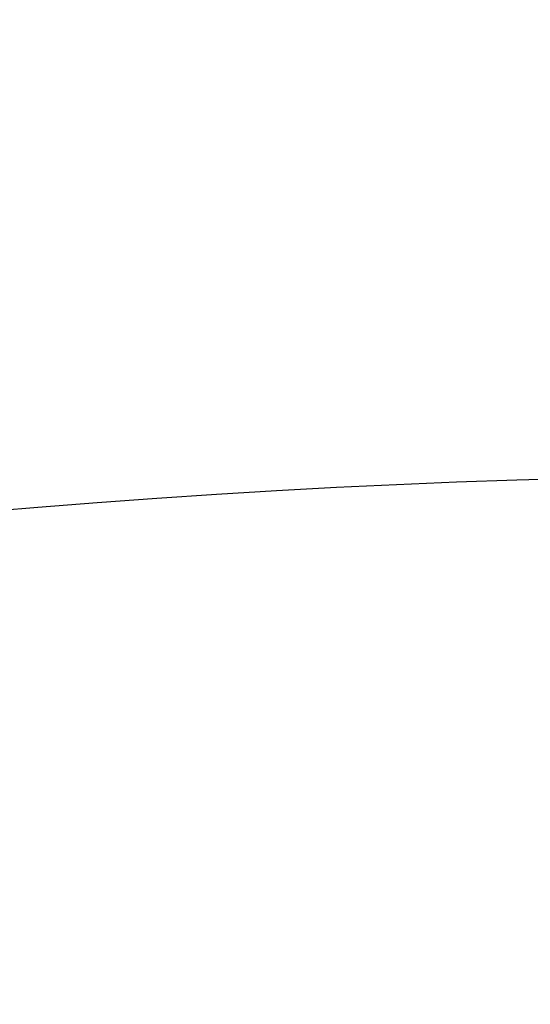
# Model space of a CAD drawing. Header units: millimetres. Extents: x 269 to 445, y 52 to 491.
# Tile 58 of 88: x 355.13 to 356.24, y 110.25 to 112.39. Entities that reach past the tile are written whole.
import ezdxf

# ---------------------------------------------------------------- set-up
doc = ezdxf.new("R2010")
doc.units = ezdxf.units.MM
doc.header["$LTSCALE"] = 47.498
doc.layers.get('0').update_dxf_attribs({"linetype": 'CONTINUOUS'})
doc.layers.add('KONSTR_EL', color=7, linetype='CONTINUOUS')

msp = doc.modelspace()

# ---------------------------------------------------------------- linework, layer by layer
at = {"color": 7, "linetype": 'CONTINUOUS'}
for radius, start, end in [(74, 15.68035, 164.31965), (60, 5.73917, 174.26083)]:
    msp.add_arc((356.8653, 90.996), radius, start, end, dxfattribs=at)
at = {"layer": 'KONSTR_EL', "color": 4, "linetype": 'CONTINUOUS'}
for radius in [34, 27.2, 20.4]:
    msp.add_circle((356.8653, 90.996), radius, dxfattribs=at)

doc.saveas('drawing.dxf')
